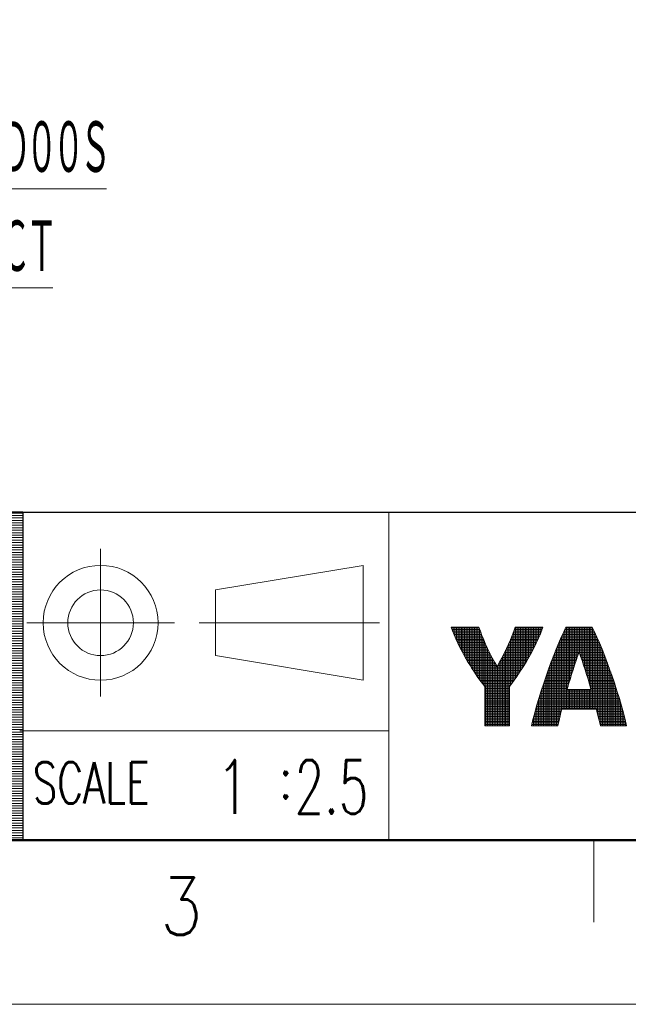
# Model space of a CAD drawing. Header units: millimetres. Extents: x 0 to 1076, y 0 to 742.
# Tile 2 of 124: x 313 to 405, y 0 to 150. Entities that reach past the tile are written whole.
import ezdxf

# ---------------------------------------------------------------- set-up
doc = ezdxf.new("R2010")
doc.units = ezdxf.units.MM
doc.header["$LTSCALE"] = 0.454724
doc.layers.add('NoLayerName_001', color=7, linetype='Continuous')
doc.styles.get("Standard").update_dxf_attribs({"font": 'txt', "bigfont": 'extfont2'})

# ---------------------------------------------------------------- blocks, each defined once
blk = doc.blocks.new('*X144')
at = {"color": 2, "linetype": 'Continuous', "lineweight": 13}
for p, q in [((0, 5.967), (1.699, 5.967)), ((0.012, 5.936), (0.012, 6.001)), ((0.038, 5.867), (1.734, 5.867)), ((0.076, 5.767), (1.769, 5.767)), ((0.112, 5.679), (0.112, 6.001)), ((0.116, 5.667), (1.806, 5.667)), ((0.157, 5.567), (1.844, 5.567)), ((0.2, 5.467), (1.883, 5.467)), ((0.212, 5.441), (0.212, 6.001)), ((0.312, 5.218), (0.312, 6.001)), ((0.412, 5.005), (0.412, 6.001)), ((0.512, 4.803), (0.512, 6.001)), ((0.612, 4.609), (0.612, 6.001)), ((0.712, 4.421), (0.712, 6.001)), ((0.812, 4.239), (0.812, 6.001)), ((0.912, 4.065), (0.912, 6.001)), ((1.012, 3.893), (1.012, 6.001)), ((1.112, 3.728), (1.112, 6.001)), ((1.212, 3.565), (1.212, 6.001)), ((1.312, 3.41), (1.312, 6.001)), ((1.412, 3.255), (1.412, 6.001)), ((1.512, 3.109), (1.512, 6.001)), ((1.612, 2.964), (1.612, 6.001)), ((1.712, 2.824), (1.712, 5.931)), ((1.812, 2.69), (1.812, 5.653)), ((3.692, 5.467), (5.374, 5.467)), ((3.712, 2.622), (3.712, 5.517)), ((3.731, 5.567), (5.417, 5.567)), ((3.769, 5.667), (5.458, 5.667)), ((3.806, 5.767), (5.499, 5.767)), ((3.812, 2.754), (3.812, 5.784)), ((3.841, 5.867), (5.537, 5.867)), ((3.876, 5.967), (5.575, 5.967)), ((3.912, 2.893), (3.912, 6.001)), ((4.012, 3.034), (4.012, 6.001)), ((4.112, 3.18), (4.112, 6.001)), ((4.212, 3.331), (4.212, 6.001)), ((4.312, 3.485), (4.312, 6.001)), ((4.412, 3.643), (4.412, 6.001)), ((4.512, 3.809), (4.512, 6.001)), ((4.612, 3.976), (4.612, 6.001)), ((4.712, 4.149), (4.712, 6.001)), ((4.812, 4.329), (4.812, 6.001)), ((4.912, 4.512), (4.912, 6.001)), ((5.012, 4.703), (5.012, 6.001)), ((5.112, 4.902), (5.112, 6.001)), ((5.212, 5.108), (5.212, 6.001)), ((5.312, 5.324), (5.312, 6.001)), ((5.412, 5.554), (5.412, 6.001)), ((5.512, 5.801), (5.512, 6.001)), ((0.244, 5.367), (1.923, 5.367)), ((0.289, 5.267), (1.964, 5.267)), ((0.335, 5.167), (2.006, 5.167)), ((0.382, 5.067), (2.05, 5.067)), ((0.431, 4.967), (2.093, 4.967)), ((0.48, 4.867), (2.139, 4.867)), ((1.912, 2.558), (1.912, 5.395)), ((2.012, 2.433), (2.012, 5.155)), ((2.112, 0), (2.112, 4.927)), ((3.412, 0), (3.412, 4.816)), ((3.435, 4.867), (5.095, 4.867)), ((3.481, 4.967), (5.144, 4.967)), ((3.512, 0), (3.512, 5.037)), ((3.525, 5.067), (5.193, 5.067)), ((3.568, 5.167), (5.239, 5.167)), ((3.611, 5.267), (5.286, 5.267)), ((3.612, 2.494), (3.612, 5.269)), ((3.652, 5.367), (5.331, 5.367)), ((0.529, 4.767), (2.185, 4.767)), ((0.582, 4.667), (2.232, 4.667)), ((0.634, 4.567), (2.281, 4.567)), ((0.687, 4.467), (2.33, 4.467)), ((0.742, 4.367), (2.38, 4.367)), ((0.796, 4.267), (2.432, 4.267)), ((2.212, 0), (2.212, 4.71)), ((2.312, 0), (2.312, 4.504)), ((2.412, 0), (2.412, 4.306)), ((3.112, 0), (3.112, 4.207)), ((3.143, 4.267), (4.778, 4.267)), ((3.194, 4.367), (4.833, 4.367)), ((3.212, 0), (3.212, 4.401)), ((3.245, 4.467), (4.888, 4.467)), ((3.294, 4.567), (4.941, 4.567)), ((3.312, 0), (3.312, 4.605)), ((3.342, 4.667), (4.993, 4.667)), ((3.389, 4.767), (5.045, 4.767)), ((0.853, 4.167), (2.483, 4.167)), ((0.91, 4.067), (2.537, 4.067)), ((0.968, 3.967), (2.591, 3.967)), ((1.027, 3.867), (2.645, 3.867)), ((1.088, 3.767), (2.702, 3.767)), ((1.148, 3.667), (2.759, 3.667)), ((2.512, 0), (2.512, 4.113)), ((2.612, 0), (2.612, 3.929)), ((2.712, 0), (2.712, 3.75)), ((2.812, 0), (2.812, 3.66)), ((2.816, 3.667), (4.426, 3.667)), ((2.873, 3.767), (4.487, 3.767)), ((2.912, 0), (2.912, 3.836)), ((2.929, 3.867), (4.547, 3.867)), ((2.984, 3.967), (4.607, 3.967)), ((3.012, 0), (3.012, 4.019)), ((3.038, 4.067), (4.664, 4.067)), ((3.091, 4.167), (4.722, 4.167)), ((1.211, 3.567), (4.364, 3.567)), ((1.274, 3.467), (4.3, 3.467)), ((1.339, 3.367), (4.235, 3.367)), ((1.404, 3.267), (4.171, 3.267)), ((1.472, 3.167), (4.103, 3.167)), ((1.54, 3.067), (4.035, 3.067)), ((1.609, 2.967), (3.965, 2.967)), ((1.681, 2.867), (3.894, 2.867)), ((1.753, 2.767), (3.822, 2.767)), ((1.829, 2.667), (3.746, 2.667)), ((1.905, 2.567), (3.67, 2.567)), ((1.984, 2.467), (3.59, 2.467)), ((2.037, 2.367), (3.537, 2.367)), ((2.037, 2.267), (3.537, 2.267)), ((2.037, 2.167), (3.537, 2.167)), ((2.037, 2.067), (3.537, 2.067)), ((2.037, 1.967), (3.537, 1.967)), ((2.037, 1.867), (3.537, 1.867)), ((2.037, 1.767), (3.537, 1.767)), ((2.037, 1.667), (3.537, 1.667)), ((2.037, 1.567), (3.537, 1.567)), ((2.037, 1.467), (3.537, 1.467)), ((2.037, 1.367), (3.537, 1.367)), ((2.037, 1.267), (3.537, 1.267)), ((2.037, 1.167), (3.537, 1.167)), ((2.037, 1.067), (3.537, 1.067)), ((2.037, 0.967), (3.537, 0.967)), ((2.037, 0.867), (3.537, 0.867)), ((2.037, 0.767), (3.537, 0.767)), ((2.037, 0.667), (3.537, 0.667)), ((2.037, 0.567), (3.537, 0.567)), ((2.037, 0.467), (3.537, 0.467)), ((2.037, 0.367), (3.537, 0.367)), ((2.037, 0.267), (3.537, 0.267)), ((2.037, 0.167), (3.537, 0.167)), ((2.037, 0.067), (3.537, 0.067))]:
    blk.add_line(p, q, dxfattribs=at)
blk = doc.blocks.new('*X149')
at = {"color": 2, "linetype": 'Continuous', "lineweight": 13}
for p, q in [((1.809, 0.936), (1.809, 5.417)), ((1.831, 5.466), (3.937, 5.466)), ((1.877, 5.566), (3.891, 5.566)), ((1.909, 1), (1.909, 5.634)), ((1.924, 5.666), (3.844, 5.666)), ((1.971, 5.766), (3.797, 5.766)), ((2.009, 1), (2.009, 5.844)), ((2.019, 5.866), (3.749, 5.866)), ((2.068, 5.966), (3.7, 5.966)), ((2.109, 1), (2.109, 6)), ((2.209, 2.39), (2.209, 6)), ((2.309, 2.726), (2.309, 6)), ((2.409, 3.052), (2.409, 6)), ((2.509, 3.369), (2.509, 6)), ((2.609, 3.678), (2.609, 6)), ((2.709, 3.978), (2.709, 6)), ((2.809, 4.269), (2.809, 6)), ((2.909, 4.414), (2.909, 6)), ((3.009, 4.126), (3.009, 6)), ((3.109, 3.83), (3.109, 6)), ((3.209, 3.526), (3.209, 6)), ((3.309, 3.214), (3.309, 6)), ((3.409, 2.892), (3.409, 6)), ((3.509, 2.562), (3.509, 6)), ((3.609, 2.222), (3.609, 6)), ((3.709, 1), (3.709, 5.949)), ((3.809, 1), (3.809, 5.743)), ((3.909, 1), (3.909, 5.527)), ((1.571, 4.866), (4.197, 4.866)), ((1.609, 0.106), (1.609, 4.956)), ((1.613, 4.966), (4.155, 4.966)), ((1.655, 5.066), (4.113, 5.066)), ((1.699, 5.166), (4.069, 5.166)), ((1.709, 0.532), (1.709, 5.189)), ((1.742, 5.266), (4.026, 5.266)), ((1.786, 5.366), (3.982, 5.366)), ((4.009, 0.738), (4.009, 5.305)), ((4.109, 0.327), (4.109, 5.077)), ((4.209, 0), (4.209, 4.838)), ((1.309, 0), (1.309, 4.216)), ((1.328, 4.266), (2.808, 4.266)), ((1.368, 4.366), (2.843, 4.366)), ((1.408, 4.466), (2.878, 4.466)), ((1.409, 0), (1.409, 4.468)), ((1.448, 4.566), (4.32, 4.566)), ((1.488, 4.666), (4.28, 4.666)), ((1.509, 0), (1.509, 4.717)), ((1.529, 4.766), (4.239, 4.766)), ((2.89, 4.466), (4.36, 4.466)), ((2.925, 4.366), (4.4, 4.366)), ((2.96, 4.266), (4.44, 4.266)), ((4.309, 0), (4.309, 4.596)), ((4.409, 0), (4.409, 4.345)), ((1.101, 3.666), (2.605, 3.666)), ((1.109, 0), (1.109, 3.686)), ((1.138, 3.766), (2.638, 3.766)), ((1.175, 3.866), (2.671, 3.866)), ((1.209, 0), (1.209, 3.954)), ((1.213, 3.966), (2.705, 3.966)), ((1.251, 4.066), (2.739, 4.066)), ((1.29, 4.166), (2.773, 4.166)), ((2.995, 4.166), (4.478, 4.166)), ((3.029, 4.066), (4.516, 4.066)), ((3.063, 3.966), (4.555, 3.966)), ((3.097, 3.866), (4.593, 3.866)), ((3.13, 3.766), (4.63, 3.766)), ((3.163, 3.666), (4.667, 3.666)), ((4.509, 0), (4.509, 4.087)), ((4.609, 0), (4.609, 3.825)), ((0.886, 3.066), (2.413, 3.066)), ((0.909, 0), (0.909, 3.131)), ((0.921, 3.166), (2.444, 3.166)), ((0.956, 3.266), (2.476, 3.266)), ((0.992, 3.366), (2.508, 3.366)), ((1.009, 0), (1.009, 3.412)), ((1.028, 3.466), (2.54, 3.466)), ((1.065, 3.566), (2.572, 3.566)), ((3.196, 3.566), (4.703, 3.566)), ((3.228, 3.466), (4.74, 3.466)), ((3.26, 3.366), (4.776, 3.366)), ((3.292, 3.266), (4.812, 3.266)), ((3.324, 3.166), (4.847, 3.166)), ((3.355, 3.066), (4.882, 3.066)), ((4.709, 0), (4.709, 3.552)), ((4.809, 0), (4.809, 3.275)), ((0.684, 2.466), (2.231, 2.466)), ((0.709, 0), (0.709, 2.542)), ((0.716, 2.566), (2.261, 2.566)), ((0.75, 2.666), (2.291, 2.666)), ((0.784, 2.766), (2.321, 2.766)), ((0.809, 0), (0.809, 2.839)), ((0.818, 2.866), (2.351, 2.866)), ((0.852, 2.966), (2.382, 2.966)), ((3.386, 2.966), (4.916, 2.966)), ((3.417, 2.866), (4.95, 2.866)), ((3.447, 2.766), (4.984, 2.766)), ((3.477, 2.666), (5.018, 2.666)), ((3.507, 2.566), (5.051, 2.566)), ((3.537, 2.466), (5.084, 2.466)), ((4.909, 0), (4.909, 2.988)), ((5.009, 0), (5.009, 2.694)), ((0.493, 1.866), (5.274, 1.866)), ((0.509, 0), (0.509, 1.915)), ((0.524, 1.966), (5.244, 1.966)), ((0.555, 2.066), (5.213, 2.066)), ((0.587, 2.166), (5.181, 2.166)), ((0.609, 0), (0.609, 2.234)), ((0.619, 2.266), (2.172, 2.266)), ((0.652, 2.366), (2.202, 2.366)), ((2.209, 1), (2.209, 2.2)), ((2.309, 1), (2.309, 2.2)), ((2.409, 1), (2.409, 2.2)), ((2.509, 1), (2.509, 2.2)), ((2.609, 1), (2.609, 2.2)), ((2.709, 1), (2.709, 2.2)), ((2.809, 1), (2.809, 2.2)), ((2.909, 1), (2.909, 2.2)), ((3.009, 1), (3.009, 2.2)), ((3.109, 1), (3.109, 2.2)), ((3.209, 1), (3.209, 2.2)), ((3.309, 1), (3.309, 2.2)), ((3.409, 1), (3.409, 2.2)), ((3.509, 1), (3.509, 2.2)), ((3.566, 2.366), (5.116, 2.366)), ((3.595, 2.266), (5.149, 2.266)), ((3.609, 1), (3.609, 2.2)), ((5.109, 0), (5.109, 2.39)), ((5.209, 0), (5.209, 2.08)), ((0.309, 0), (0.309, 1.246)), ((0.314, 1.266), (5.453, 1.266)), ((0.344, 1.366), (5.424, 1.366)), ((0.373, 1.466), (5.395, 1.466)), ((0.402, 1.566), (5.366, 1.566)), ((0.409, 0), (0.409, 1.588)), ((0.432, 1.666), (5.336, 1.666)), ((0.463, 1.766), (5.305, 1.766)), ((5.309, 0), (5.309, 1.756)), ((5.409, 0), (5.409, 1.42)), ((0.15, 0.666), (1.742, 0.666)), ((0.176, 0.766), (1.766, 0.766)), ((0.203, 0.866), (1.791, 0.866)), ((0.209, 0), (0.209, 0.886)), ((0.231, 0.966), (1.816, 0.966)), ((0.258, 1.066), (5.51, 1.066)), ((0.286, 1.166), (5.482, 1.166)), ((3.951, 0.966), (5.537, 0.966)), ((3.977, 0.866), (5.565, 0.866)), ((4.002, 0.766), (5.592, 0.766)), ((4.026, 0.666), (5.618, 0.666)), ((5.509, 0), (5.509, 1.07)), ((5.609, 0), (5.609, 0.704)), ((0, 0.066), (1.599, 0.066)), ((0.009, 0), (0.009, 0.102)), ((0.024, 0.166), (1.622, 0.166)), ((0.048, 0.266), (1.645, 0.266)), ((0.072, 0.366), (1.669, 0.366)), ((0.098, 0.466), (1.692, 0.466)), ((0.109, 0), (0.109, 0.507)), ((0.124, 0.566), (1.717, 0.566)), ((4.051, 0.566), (5.644, 0.566)), ((4.075, 0.466), (5.67, 0.466)), ((4.099, 0.366), (5.696, 0.366)), ((4.122, 0.266), (5.72, 0.266)), ((4.146, 0.166), (5.744, 0.166)), ((4.169, 0.066), (5.768, 0.066)), ((5.709, 0), (5.709, 0.313))]:
    blk.add_line(p, q, dxfattribs=at)
blk = doc.blocks.new('JZB_0007')
at = {"layer": 'NoLayerName_001', "color": 3, "lineweight": 13, "char_height": 3.27, "attachment_point": 5}
for s, insert in [('\\A1;\\W0.7500;1', (0.818, 1.635)), ('\\A1;\\W0.6429;2.5', (6.818, 1.635))]:
    blk.add_mtext(s, dxfattribs=dict(at, insert=insert))
blk = doc.blocks.new('*X109')
at = {"color": 7, "linetype": 'Continuous', "lineweight": 13}
for p, q in [((0, 19.8), (100, 19.8)), ((0, 19.65), (100, 19.65)), ((0, 19.5), (100, 19.5)), ((0, 19.35), (100, 19.35)), ((0, 19.2), (100, 19.2)), ((0, 19.05), (100, 19.05)), ((0, 18.9), (100, 18.9)), ((0, 18.75), (100, 18.75)), ((0, 18.6), (100, 18.6)), ((0, 18.45), (100, 18.45)), ((0, 18.3), (100, 18.3)), ((0, 18.15), (100, 18.15)), ((0, 18), (100, 18)), ((0, 17.85), (100, 17.85)), ((0, 17.7), (100, 17.7)), ((0, 17.55), (100, 17.55)), ((0, 17.4), (100, 17.4)), ((0, 17.25), (100, 17.25)), ((0, 17.1), (100, 17.1)), ((0, 16.95), (100, 16.95)), ((0, 16.8), (100, 16.8)), ((0, 16.65), (100, 16.65)), ((0, 16.5), (100, 16.5)), ((0, 16.35), (100, 16.35)), ((0, 16.2), (100, 16.2)), ((0, 16.05), (100, 16.05)), ((0, 15.9), (100, 15.9)), ((0, 15.75), (100, 15.75)), ((0, 15.6), (100, 15.6)), ((0, 15.45), (100, 15.45)), ((0, 15.3), (100, 15.3)), ((0, 15.15), (100, 15.15)), ((0, 15), (100, 15)), ((0, 14.85), (100, 14.85)), ((0, 14.7), (100, 14.7)), ((0, 14.55), (100, 14.55)), ((0, 14.4), (100, 14.4)), ((0, 14.25), (100, 14.25)), ((0, 14.1), (100, 14.1)), ((0, 13.95), (100, 13.95)), ((0, 13.8), (100, 13.8)), ((0, 13.65), (100, 13.65)), ((0, 13.5), (100, 13.5)), ((0, 13.35), (100, 13.35)), ((0, 13.2), (100, 13.2)), ((0, 13.05), (100, 13.05)), ((0, 12.9), (100, 12.9)), ((0, 12.75), (100, 12.75)), ((0, 12.6), (100, 12.6)), ((0, 12.45), (100, 12.45)), ((0, 12.3), (100, 12.3)), ((0, 12.15), (100, 12.15)), ((0, 12), (100, 12)), ((0, 11.85), (100, 11.85)), ((0, 11.7), (100, 11.7)), ((0, 11.55), (100, 11.55)), ((0, 11.4), (100, 11.4)), ((0, 11.25), (100, 11.25)), ((0, 11.1), (100, 11.1)), ((0, 10.95), (100, 10.95)), ((0, 10.8), (100, 10.8)), ((0, 10.65), (100, 10.65)), ((0, 10.5), (100, 10.5)), ((0, 10.35), (100, 10.35)), ((0, 10.2), (100, 10.2)), ((0, 10.05), (100, 10.05)), ((0, 9.9), (100, 9.9)), ((0, 9.75), (100, 9.75)), ((0, 9.6), (100, 9.6)), ((0, 9.45), (100, 9.45)), ((0, 9.3), (100, 9.3)), ((0, 9.15), (100, 9.15)), ((0, 9), (100, 9)), ((0, 8.85), (100, 8.85)), ((0, 8.7), (100, 8.7)), ((0, 8.55), (100, 8.55)), ((0, 8.4), (100, 8.4)), ((0, 8.25), (100, 8.25)), ((0, 8.1), (100, 8.1)), ((0, 7.95), (100, 7.95)), ((0, 7.8), (100, 7.8)), ((0, 7.65), (100, 7.65)), ((0, 7.5), (100, 7.5)), ((0, 7.35), (100, 7.35)), ((0, 7.2), (100, 7.2)), ((0, 7.05), (100, 7.05)), ((0, 6.9), (100, 6.9)), ((0, 6.75), (100, 6.75)), ((0, 6.6), (100, 6.6)), ((0, 6.45), (100, 6.45)), ((0, 6.3), (100, 6.3)), ((0, 6.15), (100, 6.15)), ((0, 6), (100, 6)), ((0, 5.85), (100, 5.85)), ((0, 5.7), (100, 5.7)), ((0, 5.55), (100, 5.55)), ((0, 5.4), (100, 5.4)), ((0, 5.25), (100, 5.25)), ((0, 5.1), (100, 5.1)), ((0, 4.95), (100, 4.95)), ((0, 4.8), (100, 4.8)), ((0, 4.65), (100, 4.65)), ((0, 4.5), (100, 4.5)), ((0, 4.35), (100, 4.35)), ((0, 4.2), (100, 4.2)), ((0, 4.05), (100, 4.05)), ((0, 3.9), (100, 3.9)), ((0, 3.75), (100, 3.75)), ((0, 3.6), (100, 3.6)), ((0, 3.45), (100, 3.45)), ((0, 3.3), (100, 3.3)), ((0, 3.15), (100, 3.15)), ((0, 3), (100, 3)), ((0, 2.85), (100, 2.85)), ((0, 2.7), (100, 2.7)), ((0, 2.55), (100, 2.55)), ((0, 2.4), (100, 2.4)), ((0, 2.25), (100, 2.25)), ((0, 2.1), (100, 2.1)), ((0, 1.95), (100, 1.95)), ((0, 1.8), (100, 1.8)), ((0, 1.65), (100, 1.65)), ((0, 1.5), (100, 1.5)), ((0, 1.35), (100, 1.35)), ((0, 1.2), (100, 1.2)), ((0, 1.05), (100, 1.05)), ((0, 0.9), (100, 0.9)), ((0, 0.75), (100, 0.75)), ((0, 0.6), (100, 0.6)), ((0, 0.45), (100, 0.45)), ((0, 0.3), (100, 0.3)), ((0, 0.15), (100, 0.15)), ((0, 0), (100, 0))]:
    blk.add_line(p, q, dxfattribs=at)
blk = doc.blocks.new('JZB_0008')
at = {"layer": 'NoLayerName_001', "color": 7, "linetype": 'Continuous', "lineweight": 25}
for p, q in [((100, 20), (0, 20)), ((100, 20), (100, 0)), ((0, 0), (100, 0))]:
    blk.add_line(p, q, dxfattribs=at)
blk.add_blockref('*X109', (0, 0.15))

msp = doc.modelspace()

# ---------------------------------------------------------------- linework, layer by layer
at = {"layer": 'NoLayerName_001', "color": 7, "linetype": 'Continuous', "lineweight": 25}
msp.add_line((62.5, 75), (1025, 75), dxfattribs=at)
at = {"layer": 'NoLayerName_001', "color": 2, "linetype": 'Continuous', "lineweight": 13}
for p, q in [((368.75, 75), (368.75, 25)), ((324.8251, 69.4028), (324.8251, 46.9028)), ((364.8301, 66.8943), (342.3301, 63.1443)), ((364.8301, 49.3943), (364.8301, 66.8943)), ((342.3301, 63.1443), (342.3301, 53.1443)), ((313.5876, 58.1443), (336.0876, 58.1443)), ((339.8301, 58.1443), (367.3301, 58.1443)), ((378.2301, 57.4579), (378.4383, 56.9046)), ((382.4805, 57.4579), (378.2301, 57.4579)), ((382.693, 56.8473), (382.4805, 57.4579)), ((387.9797, 57.4579), (387.7677, 56.8489)), ((392.2297, 57.4579), (387.9797, 57.4579)), ((392.0214, 56.9045), (392.2297, 57.4579)), ((395.7305, 57.4579), (395.3899, 56.7572)), ((399.7294, 57.4579), (395.7305, 57.4579)), ((400.0699, 56.7571), (399.7294, 57.4579)), ((378.4383, 56.9046), (378.6779, 56.3169)), ((378.6779, 56.3169), (378.9493, 55.6969)), ((378.9493, 55.6969), (379.2522, 55.0475)), ((382.9314, 56.2152), (382.693, 56.8473)), ((383.1957, 55.5633), (382.9314, 56.2152)), ((383.4856, 54.8938), (383.1957, 55.5633)), ((387.2661, 55.5672), (386.9765, 54.8985)), ((387.5299, 56.218), (387.2661, 55.5672)), ((387.7677, 56.8489), (387.5299, 56.218)), ((391.2075, 55.0471), (391.5104, 55.6966)), ((391.5104, 55.6966), (391.7818, 56.3167)), ((391.7818, 56.3167), (392.0214, 56.9045)), ((395.0253, 55.9653), (394.6391, 55.0831)), ((395.3899, 56.7572), (395.0253, 55.9653)), ((400.4345, 55.9651), (400.0699, 56.7571)), ((400.8207, 55.0828), (400.4345, 55.9651)), ((379.2522, 55.0475), (379.5856, 54.3732)), ((379.5856, 54.3732), (379.9474, 53.68)), ((383.8007, 54.2097), (383.4856, 54.8938)), ((384.1399, 53.5143), (383.8007, 54.2097)), ((386.6616, 54.2147), (386.3223, 53.5192)), ((386.9765, 54.8985), (386.6616, 54.2147)), ((390.5122, 53.6796), (390.8741, 54.3728)), ((390.8741, 54.3728), (391.2075, 55.0471)), ((394.235, 54.1148), (393.8177, 53.0681)), ((394.6391, 55.0831), (394.235, 54.1148)), ((401.2248, 54.1142), (400.8207, 55.0828)), ((401.6421, 53.0673), (401.2248, 54.1142)), ((342.3301, 53.1443), (364.8301, 49.3943)), ((379.9474, 53.68), (380.3344, 52.9756)), ((380.3344, 52.9756), (380.7419, 52.2692)), ((384.5019, 52.8114), (384.1399, 53.5143)), ((384.8849, 52.1055), (384.5019, 52.8114)), ((385.96, 52.8157), (385.5765, 52.1086)), ((386.3223, 53.5192), (385.96, 52.8157)), ((389.7178, 52.2689), (390.1253, 52.9752)), ((390.1253, 52.9752), (390.5122, 53.6796)), ((393.8177, 53.0681), (393.3934, 51.9548)), ((397.2821, 52.3764), (397.5077, 53.0358)), ((397.5077, 53.0358), (397.7296, 53.6674)), ((397.7296, 53.6674), (397.9504, 53.0388)), ((397.9504, 53.0388), (398.1752, 52.3823)), ((402.0665, 51.9537), (401.6421, 53.0673)), ((380.7419, 52.2692), (381.1642, 51.5715)), ((381.1642, 51.5715), (381.3597, 51.2594)), ((381.3597, 51.2594), (381.7881, 50.5989)), ((385.2299, 51.4985), (384.8849, 52.1055)), ((385.5765, 52.1086), (385.2299, 51.4985)), ((388.671, 50.5978), (389.0993, 51.258)), ((389.0993, 51.258), (389.2956, 51.5713)), ((389.2956, 51.5713), (389.7178, 52.2689)), ((393.3934, 51.9548), (392.969, 50.7902)), ((396.824, 50.9847), (397.0538, 51.6917)), ((397.0538, 51.6917), (397.2821, 52.3764)), ((398.1752, 52.3823), (398.4027, 51.7)), ((398.4027, 51.7), (398.6319, 50.9951)), ((402.491, 50.7888), (402.0665, 51.9537)), ((381.7881, 50.5989), (382.2087, 49.981)), ((382.2087, 49.981), (382.6141, 49.4144)), ((387.8454, 49.4138), (388.2506, 49.9801)), ((388.2506, 49.9801), (388.671, 50.5978)), ((392.7508, 50.171), (392.3418, 48.9687)), ((392.969, 50.7902), (392.7508, 50.171)), ((396.3657, 49.5195), (396.5942, 50.2592)), ((396.5942, 50.2592), (396.824, 50.9847)), ((398.6319, 50.9951), (398.8614, 50.271)), ((398.8614, 50.271), (399.0898, 49.5318)), ((399.0898, 49.5318), (399.3154, 48.7824)), ((402.7073, 50.1747), (402.491, 50.7888)), ((403.1165, 48.9719), (402.7073, 50.1747)), ((382.6141, 49.4144), (382.9979, 48.9055)), ((382.9979, 48.9055), (383.3551, 48.458)), ((383.3551, 48.4582), (383.3551, 42.4558)), ((387.1046, 48.458), (387.4618, 48.9053)), ((387.1046, 42.4558), (387.1046, 48.458)), ((387.4618, 48.9053), (387.8454, 49.4138)), ((392.3418, 48.9687), (391.9541, 47.7738)), ((395.9194, 48.0172), (396.1402, 48.7704)), ((396.1402, 48.7704), (396.3657, 49.5195)), ((399.3154, 48.7824), (399.5367, 48.028)), ((399.5367, 48.028), (399.5568, 47.9584)), ((403.5044, 47.7766), (403.1165, 48.9719)), ((391.5931, 46.6048), (391.2631, 45.4776)), ((391.9541, 47.7738), (391.5931, 46.6048)), ((395.9024, 47.9584), (395.9194, 48.0172)), ((399.5568, 47.9584), (395.9024, 47.9584)), ((403.8656, 46.607), (403.5044, 47.7766)), ((404.1958, 45.4792), (403.8656, 46.607)), ((391.2631, 45.4776), (390.9668, 44.405)), ((404.4923, 44.406), (404.1958, 45.4792)), ((390.9668, 44.405), (390.7057, 43.3963)), ((394.4799, 42.4582), (394.7254, 43.5217)), ((394.7254, 43.5217), (395.0148, 44.695)), ((395.0148, 44.695), (395.0821, 44.9582)), ((395.0821, 44.9582), (400.377, 44.9582)), ((400.377, 44.9582), (400.4588, 44.6377)), ((400.4588, 44.6377), (400.7449, 43.4762)), ((404.7536, 43.3968), (404.4923, 44.406)), ((383.3551, 42.4558), (387.1048, 42.4558)), ((390.7057, 43.3963), (390.48, 42.4582)), ((390.48, 42.4582), (394.4799, 42.4582)), ((400.7449, 43.4762), (400.9795, 42.4582)), ((400.9795, 42.4582), (404.9795, 42.4582)), ((404.9795, 42.4582), (404.7536, 43.3968)), ((368.75, 41.6668), (312.5, 41.6668)), ((400, 25), (400, 12.5))]:
    msp.add_line(p, q, dxfattribs=at)
at = {"layer": 'NoLayerName_001', "color": 7, "linetype": 'Continuous', "lineweight": 50}
msp.add_line((1025, 25), (62.5, 25), dxfattribs=at)
at = {"layer": 'NoLayerName_001', "color": 7, "linetype": 'Continuous', "lineweight": 13}
msp.add_line((1050, 0), (0, 0), dxfattribs=at)
at = {"layer": 'NoLayerName_001', "color": 2, "linetype": 'Continuous', "lineweight": 13}
for radius in [8.75, 5]:
    msp.add_circle((324.8251, 58.1443), radius, dxfattribs=at)

# ---------------------------------------------------------------- block references
at = {"layer": 'NoLayerName_001', "xscale": 2.5, "yscale": 2.5, "zscale": 2.5}
for name, p in [('JZB_0008', (62.9655, 25)), ('JZB_0007', (342.9562, 29.0375)), ('*X144', (378.2616, 42.4558)), ('*X149', (390.5199, 42.4582))]:
    msp.add_blockref(name, p, dxfattribs=at)

# ---------------------------------------------------------------- texts
at = {"layer": 'NoLayerName_001', "color": 3, "lineweight": 13, "insert": (231.6411, 110.9293), "char_height": 8.75, "attachment_point": 7, "line_spacing_factor": 1.035714}
msp.add_mtext('\\A1;\\W0.5000;\\T0.8333;\\LＲＥＣＥＰＴＡＣＬＥ\u3000ＳＩＺＥ：Ｍ２３\\l\\P\\LＨＯＵＳＩＮＧ：ＳＦ－５ＥＰ１Ｎ８ＡＡＤ００Ｓ\\l\\P\\LＭＡＫＥＲ：ＰＨＯＥＮＩＸ\u3000ＣＯＮＴＡＣＴ\\l', dxfattribs=at)
at = {"layer": 'NoLayerName_001', "color": 2, "lineweight": 13, "attachment_point": 7}
for s, insert, char_height in [('\\A1;\\W0.7000;SCALE', (314.4727, 30.6291), 6.25), ('\\A1;\\W0.8600;:', (351.875, 31.3497), 6.25), ('\\A1;\\W0.8600;3', (333.8857, 10.5652), 8.75)]:
    msp.add_mtext(s, dxfattribs=dict(at, insert=insert, char_height=char_height))

doc.saveas('drawing.dxf')
